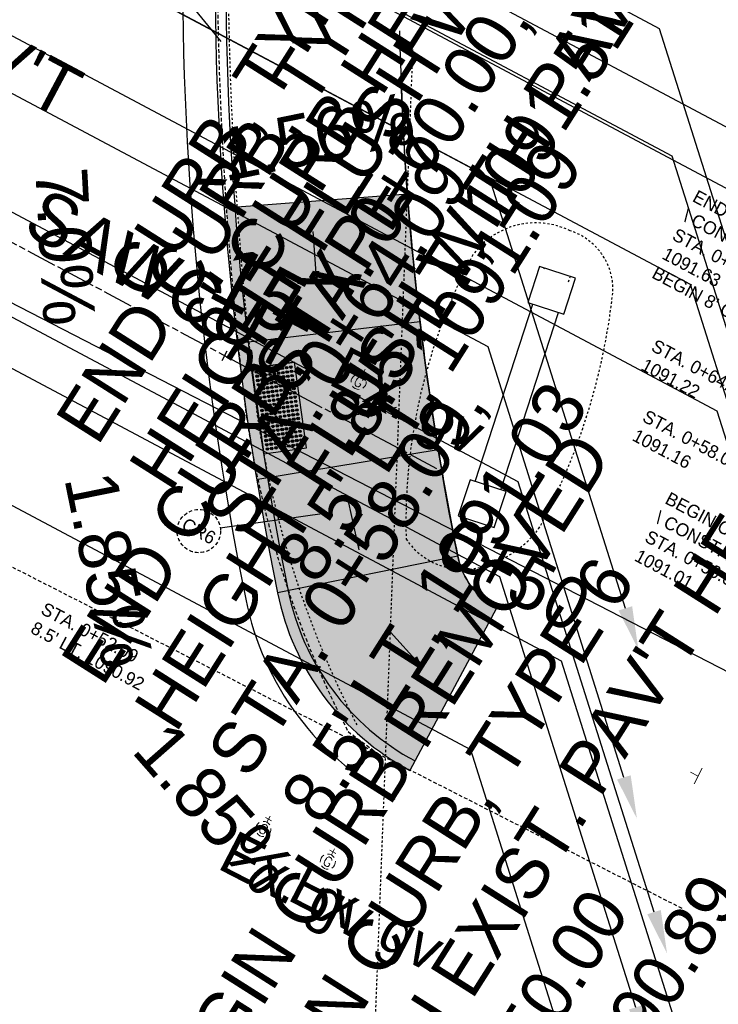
# Model space of a CAD drawing. Header units: feet. Extents: x 2250740 to 2250942, y 437386 to 437594.
# Tile 10 of 13: x 2250884 to 2250916, y 437457 to 437502. Entities that reach past the tile are written whole.
import ezdxf
from ezdxf import colors
from ezdxf.entities.mleader import LeaderData, LeaderLine
from ezdxf.math import Vec2, Vec3

# ---------------------------------------------------------------- set-up
doc = ezdxf.new("R2010")
doc.units = ezdxf.units.FT
doc.header["$MEASUREMENT"] = 0
for name, pattern in [('CL', [2, 0.3, -0.15, 1.4, -0.15]), ('OhDOT_USTN1', [0.055, 0.014, -0.041]), ('OhDOT_USTN2', [0.11, 0.069, -0.041]), ('OhDOT_USTN3', [0.22, 0.165, -0.055]), ('rowex', [0])]:
    doc.linetypes.add(name, pattern=pattern)
doc.layers.add('5PPBLDG-HAT', color=253, linetype='Continuous', transparency=0.6)
doc.layers.add('PV_P_Curb-Ramp', color=231, linetype='Continuous', transparency=0.5)
for name, color, linetype in [('DV_X_Section_VMS_Line', 6, 'OhDOT_USTN2'), ('GE_P_CL', 7, 'CL'), ('GE_P_CL_Text', 7, 'Continuous'), ('PF_P_Text', 7, 'Continuous'), ('PV_P_Curb', 120, 'Continuous'), ('PV_P_EOP', 7, 'Continuous'), ('PV_P_Saw_Cut_Line', 62, 'Continuous'), ('PV_P_Walk', 231, 'Continuous'), ('PV_X_Curb', 120, 'OhDOT_USTN1'), ('PV_X_EOP', 7, 'OhDOT_USTN3'), ('PV_X_Text', 7, 'Continuous'), ('RD_X_Cells', 7, 'Continuous'), ('RW_X_Fee_RW', 6, 'rowex'), ('SH_Border', 7, 'Continuous'), ('SN_X_Private', 40, 'Continuous'), ('SN_X_Public', 3, 'Continuous'), ('TX_P_20', 7, 'Continuous'), ('UT_X_Gas_Cells', 2, 'Continuous'), ('VG_X_Flower_Bed', 3, 'OhDOT_USTN1')]:
    doc.layers.add(name, color=color, linetype=linetype)
doc.styles.add('Slanted-Normal', font='font31.shx', dxfattribs={"height": 0.12})
doc.styles.get("Standard").update_dxf_attribs({"font": 'arial.ttf'})
doc.styles.add('Straight-Normal', font='font30.shx', dxfattribs={"height": 0.14})

# ---------------------------------------------------------------- blocks, each defined once
blk = doc.blocks.new('GV')
at = {"layer": 'UT_X_Gas_Cells', "color": 2, "linetype": 'Continuous', "lineweight": 0}
for p, q in [((0.0318, 0.1017), (-0.0318, 0.1017)), ((0, 0.07), (0, 0.1335))]:
    blk.add_line(p, q, dxfattribs=at)
at = {"layer": 'UT_X_Gas_Cells', "color": 2, "linetype": 'Continuous', "lineweight": 0, "flags": 128}
blk.add_lwpolyline([(0.0266, 0.0273), (0.0259, 0.0308), (0.0238, 0.0344), (0.0203, 0.0379), (0.0153, 0.0422), (0.0118, 0.0436), (0.0089, 0.0443), (0.0047, 0.045), (-0.0038, 0.045), (-0.0074, 0.0443), (-0.0095, 0.0436), (-0.0123, 0.0422), (-0.018, 0.0379), (-0.0215, 0.0329), (-0.0237, 0.0273), (-0.0251, 0.0195), (-0.0265, 0.0082), (-0.0265, -0.0067), (-0.0258, -0.0188), (-0.023, -0.028), (-0.0187, -0.0365), (-0.0152, -0.0393), (-0.0109, -0.0422), (-0.0031, -0.045), (0.0047, -0.045), (0.0125, -0.0436), (0.0153, -0.0422), (0.0181, -0.0407), (0.021, -0.0379), (0.0238, -0.0337), (0.0266, -0.0273), (0.0266, -0.0096), (0.0118, -0.0096)], dxfattribs=at)
at = {"layer": 'UT_X_Gas_Cells', "color": 2, "linetype": 'Continuous', "lineweight": 0, "extrusion": (0, 0, -1)}
blk.add_arc((0, 0), 0.07, 330.01836, 29.98164, dxfattribs=at)
at = {"layer": 'UT_X_Gas_Cells', "color": 2, "linetype": 'Continuous', "lineweight": 0}
for start, end in [(60.01836, 120.01574), (330.01836, 29.98164), (239.98426, 299.98164)]:
    blk.add_arc((0, 0), 0.07, start, end, dxfattribs=at)
blk = doc.blocks.new('SGN1P')
at = {"layer": 'SN_X_Public', "color": 3, "linetype": 'Continuous', "lineweight": 0}
for p, q in [((0, 0), (-0.08, 0)), ((0, 0.08), (0, -0.08))]:
    blk.add_line(p, q, dxfattribs=at)
blk = doc.blocks.new('HANDFEELERS')
at = {"layer": 'PV_P_Curb-Ramp'}
for p, q in [((0.521, 1.869), (2.517, 2.005)), ((0.793, -2.122), (2.788, -1.986))]:
    blk.add_line(p, q, dxfattribs=at)
for points in [[(0.793, -2.122), (0.521, 1.869)], [(2.788, -1.986), (2.517, 2.005)]]:
    blk.add_lwpolyline(points, dxfattribs=at)
for centre, radius in [((1.933, 1.765), 0.0583), ((2.132, 1.778), 0.0583), ((2.332, 1.792), 0.0583), ((2.332, 1.792), 0.03), ((0.735, 1.684), 0.0583), ((0.749, 1.484), 0.0583), ((0.735, 1.684), 0.03), ((0.749, 1.484), 0.03), ((0.935, 1.697), 0.0583), ((0.948, 1.498), 0.0583), ((0.935, 1.697), 0.03), ((0.948, 1.498), 0.03), ((1.134, 1.711), 0.0583), ((1.148, 1.511), 0.0583), ((1.161, 1.312), 0.0583), ((1.134, 1.711), 0.03), ((1.148, 1.511), 0.03), ((1.334, 1.724), 0.0583), ((1.348, 1.525), 0.0583), ((1.361, 1.325), 0.0583), ((1.334, 1.724), 0.03), ((1.348, 1.525), 0.03), ((1.534, 1.738), 0.0583), ((1.547, 1.538), 0.0583), ((1.561, 1.339), 0.0583), ((1.534, 1.738), 0.03), ((1.547, 1.538), 0.03), ((1.561, 1.339), 0.03), ((1.733, 1.751), 0.0583), ((1.747, 1.552), 0.0583), ((1.76, 1.352), 0.0583), ((1.733, 1.751), 0.03), ((1.747, 1.552), 0.03), ((1.76, 1.352), 0.03), ((1.946, 1.565), 0.0583), ((1.96, 1.366), 0.0583), ((1.933, 1.765), 0.03), ((1.946, 1.565), 0.03), ((1.96, 1.366), 0.03), ((2.146, 1.579), 0.0583), ((2.159, 1.379), 0.0583), ((2.132, 1.778), 0.03), ((2.146, 1.579), 0.03), ((2.159, 1.379), 0.03), ((2.345, 1.592), 0.0583), ((2.359, 1.393), 0.0583), ((2.345, 1.592), 0.03), ((2.359, 1.393), 0.03), ((0.762, 1.284), 0.0583), ((0.776, 1.085), 0.0583), ((0.789, 0.885), 0.0583), ((0.762, 1.284), 0.03), ((0.776, 1.085), 0.03), ((0.789, 0.885), 0.03), ((0.962, 1.298), 0.0583), ((0.975, 1.098), 0.0583), ((0.989, 0.899), 0.0583), ((0.962, 1.298), 0.03), ((0.975, 1.098), 0.03), ((0.989, 0.899), 0.03), ((1.175, 1.112), 0.0583), ((1.189, 0.912), 0.0583), ((1.161, 1.312), 0.03), ((1.175, 1.112), 0.03), ((1.189, 0.912), 0.03), ((1.375, 1.125), 0.0583), ((1.388, 0.926), 0.0583), ((1.361, 1.325), 0.03), ((1.375, 1.125), 0.03), ((1.388, 0.926), 0.03), ((1.574, 1.139), 0.0583), ((1.588, 0.939), 0.0583), ((1.574, 1.139), 0.03), ((1.588, 0.939), 0.03), ((1.774, 1.153), 0.0583), ((1.787, 0.953), 0.0583), ((1.774, 1.153), 0.03), ((1.787, 0.953), 0.03), ((1.973, 1.166), 0.0583), ((1.987, 0.967), 0.0583), ((1.973, 1.166), 0.03), ((1.987, 0.967), 0.03), ((2.173, 1.18), 0.0583), ((2.186, 0.98), 0.0583), ((2.173, 1.18), 0.03), ((2.186, 0.98), 0.03), ((2.372, 1.193), 0.0583), ((2.386, 0.994), 0.0583), ((2.372, 1.193), 0.03), ((2.386, 0.994), 0.03), ((0.803, 0.686), 0.0583), ((0.816, 0.486), 0.0583), ((0.803, 0.686), 0.03), ((0.816, 0.486), 0.03), ((1.003, 0.699), 0.0583), ((1.016, 0.5), 0.0583), ((1.003, 0.699), 0.03), ((1.016, 0.5), 0.03), ((1.202, 0.713), 0.0583), ((1.216, 0.513), 0.0583), ((1.202, 0.713), 0.03), ((1.216, 0.513), 0.03), ((1.402, 0.726), 0.0583), ((1.415, 0.527), 0.0583), ((1.402, 0.726), 0.03), ((1.415, 0.527), 0.03), ((1.601, 0.74), 0.0583), ((1.615, 0.54), 0.0583), ((1.601, 0.74), 0.03), ((1.615, 0.54), 0.03), ((1.801, 0.753), 0.0583), ((1.814, 0.554), 0.0583), ((1.801, 0.753), 0.03), ((1.814, 0.554), 0.03), ((2, 0.767), 0.0583), ((2.014, 0.567), 0.0583), ((2, 0.767), 0.03), ((2.014, 0.567), 0.03), ((2.2, 0.78), 0.0583), ((2.213, 0.581), 0.0583), ((2.2, 0.78), 0.03), ((2.213, 0.581), 0.03), ((2.399, 0.794), 0.0583), ((2.413, 0.594), 0.0583), ((2.399, 0.794), 0.03), ((2.413, 0.594), 0.03), ((0.83, 0.287), 0.0583), ((0.844, 0.087), 0.0583), ((0.83, 0.287), 0.03), ((0.844, 0.087), 0.03), ((1.03, 0.3), 0.0583), ((1.043, 0.101), 0.0583), ((1.03, 0.3), 0.03), ((1.043, 0.101), 0.03), ((1.229, 0.314), 0.0583), ((1.243, 0.114), 0.0583), ((1.229, 0.314), 0.03), ((1.243, 0.114), 0.03), ((1.429, 0.327), 0.0583), ((1.442, 0.128), 0.0583), ((1.429, 0.327), 0.03), ((1.442, 0.128), 0.03), ((1.628, 0.341), 0.0583), ((1.642, 0.141), 0.0583), ((1.655, -0.058), 0.0583), ((1.628, 0.341), 0.03), ((1.642, 0.141), 0.03), ((1.828, 0.354), 0.0583), ((1.841, 0.155), 0.0583), ((1.855, -0.045), 0.0583), ((1.828, 0.354), 0.03), ((1.841, 0.155), 0.03), ((2.027, 0.368), 0.0583), ((2.041, 0.168), 0.0583), ((2.054, -0.031), 0.0583), ((2.027, 0.368), 0.03), ((2.041, 0.168), 0.03), ((2.227, 0.381), 0.0583), ((2.24, 0.182), 0.0583), ((2.254, -0.018), 0.0583), ((2.227, 0.381), 0.03), ((2.24, 0.182), 0.03), ((2.254, -0.018), 0.03), ((2.426, 0.395), 0.0583), ((2.44, 0.195), 0.0583), ((2.453, -0.004), 0.0583), ((2.426, 0.395), 0.03), ((2.44, 0.195), 0.03), ((2.453, -0.004), 0.03), ((0.857, -0.112), 0.0583), ((0.871, -0.312), 0.0583), ((0.884, -0.511), 0.0583), ((0.857, -0.112), 0.03), ((0.871, -0.312), 0.03), ((1.057, -0.099), 0.0583), ((1.07, -0.298), 0.0583), ((1.084, -0.498), 0.0583), ((1.057, -0.099), 0.03), ((1.07, -0.298), 0.03), ((1.256, -0.085), 0.0583), ((1.27, -0.285), 0.0583), ((1.283, -0.484), 0.0583), ((1.256, -0.085), 0.03), ((1.27, -0.285), 0.03), ((1.283, -0.484), 0.03), ((1.456, -0.072), 0.0583), ((1.469, -0.271), 0.0583), ((1.483, -0.471), 0.0583), ((1.456, -0.072), 0.03), ((1.469, -0.271), 0.03), ((1.483, -0.471), 0.03), ((1.669, -0.258), 0.0583), ((1.682, -0.457), 0.0583), ((1.655, -0.058), 0.03), ((1.669, -0.258), 0.03), ((1.682, -0.457), 0.03), ((1.868, -0.244), 0.0583), ((1.882, -0.444), 0.0583), ((1.855, -0.045), 0.03), ((1.868, -0.244), 0.03), ((1.882, -0.444), 0.03), ((2.068, -0.231), 0.0583), ((2.081, -0.43), 0.0583), ((2.054, -0.031), 0.03), ((2.068, -0.231), 0.03), ((2.081, -0.43), 0.03), ((2.267, -0.217), 0.0583), ((2.281, -0.417), 0.0583), ((2.267, -0.217), 0.03), ((2.281, -0.417), 0.03), ((2.467, -0.204), 0.0583), ((2.48, -0.403), 0.0583), ((2.467, -0.204), 0.03), ((2.48, -0.403), 0.03), ((0.898, -0.711), 0.0583), ((0.911, -0.911), 0.0583), ((0.884, -0.511), 0.03), ((0.898, -0.711), 0.03), ((0.911, -0.911), 0.03), ((1.097, -0.697), 0.0583), ((1.111, -0.897), 0.0583), ((1.084, -0.498), 0.03), ((1.097, -0.697), 0.03), ((1.111, -0.897), 0.03), ((1.297, -0.684), 0.0583), ((1.31, -0.883), 0.0583), ((1.297, -0.684), 0.03), ((1.31, -0.883), 0.03), ((1.496, -0.67), 0.0583), ((1.51, -0.87), 0.0583), ((1.496, -0.67), 0.03), ((1.51, -0.87), 0.03), ((1.696, -0.657), 0.0583), ((1.709, -0.856), 0.0583), ((1.696, -0.657), 0.03), ((1.709, -0.856), 0.03), ((1.895, -0.643), 0.0583), ((1.909, -0.843), 0.0583), ((1.895, -0.643), 0.03), ((1.909, -0.843), 0.03), ((2.095, -0.63), 0.0583), ((2.108, -0.829), 0.0583), ((2.095, -0.63), 0.03), ((2.108, -0.829), 0.03), ((2.294, -0.616), 0.0583), ((2.308, -0.816), 0.0583), ((2.294, -0.616), 0.03), ((2.308, -0.816), 0.03), ((2.494, -0.603), 0.0583), ((2.507, -0.802), 0.0583), ((2.494, -0.603), 0.03), ((2.507, -0.802), 0.03), ((0.925, -1.11), 0.0583), ((0.938, -1.31), 0.0583), ((0.925, -1.11), 0.03), ((0.938, -1.31), 0.03), ((1.124, -1.097), 0.0583), ((1.138, -1.296), 0.0583), ((1.124, -1.097), 0.03), ((1.138, -1.296), 0.03), ((1.324, -1.083), 0.0583), ((1.337, -1.283), 0.0583), ((1.324, -1.083), 0.03), ((1.337, -1.283), 0.03), ((1.523, -1.069), 0.0583), ((1.537, -1.269), 0.0583), ((1.523, -1.069), 0.03), ((1.537, -1.269), 0.03), ((1.723, -1.056), 0.0583), ((1.736, -1.256), 0.0583), ((1.723, -1.056), 0.03), ((1.736, -1.256), 0.03), ((1.922, -1.042), 0.0583), ((1.936, -1.242), 0.0583), ((1.922, -1.042), 0.03), ((1.936, -1.242), 0.03), ((2.122, -1.029), 0.0583), ((2.135, -1.228), 0.0583), ((2.122, -1.029), 0.03), ((2.135, -1.228), 0.03), ((2.321, -1.015), 0.0583), ((2.335, -1.215), 0.0583), ((2.349, -1.414), 0.0583), ((2.321, -1.015), 0.03), ((2.335, -1.215), 0.03), ((2.521, -1.002), 0.0583), ((2.535, -1.201), 0.0583), ((2.548, -1.401), 0.0583), ((2.521, -1.002), 0.03), ((2.535, -1.201), 0.03), ((0.952, -1.509), 0.0583), ((0.965, -1.709), 0.0583), ((0.952, -1.509), 0.03), ((0.965, -1.709), 0.03), ((1.151, -1.496), 0.0583), ((1.165, -1.695), 0.0583), ((1.151, -1.496), 0.03), ((1.165, -1.695), 0.03), ((1.351, -1.482), 0.0583), ((1.364, -1.682), 0.0583), ((1.351, -1.482), 0.03), ((1.364, -1.682), 0.03), ((1.55, -1.469), 0.0583), ((1.564, -1.668), 0.0583), ((1.577, -1.868), 0.0583), ((1.55, -1.469), 0.03), ((1.564, -1.668), 0.03), ((1.75, -1.455), 0.0583), ((1.763, -1.655), 0.0583), ((1.777, -1.854), 0.0583), ((1.75, -1.455), 0.03), ((1.763, -1.655), 0.03), ((1.949, -1.442), 0.0583), ((1.963, -1.641), 0.0583), ((1.976, -1.841), 0.0583), ((1.949, -1.442), 0.03), ((1.963, -1.641), 0.03), ((1.976, -1.841), 0.03), ((2.149, -1.428), 0.0583), ((2.162, -1.628), 0.0583), ((2.176, -1.827), 0.0583), ((2.149, -1.428), 0.03), ((2.162, -1.628), 0.03), ((2.176, -1.827), 0.03), ((2.362, -1.614), 0.0583), ((2.376, -1.814), 0.0583), ((2.349, -1.414), 0.03), ((2.362, -1.614), 0.03), ((2.376, -1.814), 0.03), ((2.562, -1.601), 0.0583), ((2.575, -1.8), 0.0583), ((2.548, -1.401), 0.03), ((2.562, -1.601), 0.03), ((2.575, -1.8), 0.03), ((0.979, -1.908), 0.0583), ((0.979, -1.908), 0.03), ((1.178, -1.895), 0.0583), ((1.178, -1.895), 0.03), ((1.378, -1.881), 0.0583), ((1.378, -1.881), 0.03), ((1.577, -1.868), 0.03), ((1.777, -1.854), 0.03)]:
    blk.add_circle(centre, radius, dxfattribs=at)

msp = doc.modelspace()

# ---------------------------------------------------------------- hatches: boundary and pattern name
at = {"layer": '5PPBLDG-HAT'}
h = msp.add_hatch(color=256, dxfattribs=at)
h.dxf.hatch_style = 1
h.paths.add_polyline_path([(2250901.294, 437488.178), (2250901.526, 437494.16), (2250893.654, 437493.56, 0.008832), (2250894.196, 437487.327)])
h.paths.add_polyline_path([(2250897.528, 437492.597), (2250897.653, 437490.277), (2250898.552, 437490.325), (2250898.427, 437492.646)], flags=24)
h = msp.add_hatch(color=256, dxfattribs=at)
h.dxf.hatch_style = 1
h.paths.add_polyline_path([(2250901.531, 437494.16), (2250901.526, 437494.16), (2250901.294, 437488.178), (2250902.108, 437488.276, -0.010831)])
h = msp.add_hatch(color=256, dxfattribs=at)
h.dxf.hatch_style = 1
h.paths.add_polyline_path([(2250893.554, 437493.553), (2250893.155, 437493.522, 0.008837), (2250893.7, 437487.267), (2250894.165, 437487.323, -0.010831)])
h.paths.add_polyline_path([(2250892.701, 437487.268), (2250893.77, 437486.699), (2250894.264, 437487.626), (2250893.195, 437488.195)], flags=9)
h = msp.add_hatch(color=256, dxfattribs=at)
h.dxf.hatch_style = 1
h.paths.add_polyline_path([(2250894.165, 437487.323), (2250893.7, 437487.267, 0.00135), (2250893.803, 437486.314), (2250894.325, 437486.035, -0.002245)])
h.paths.add_polyline_path([(2250892.701, 437487.268), (2250893.77, 437486.699), (2250894.264, 437487.626), (2250893.195, 437488.195)], flags=9)
h = msp.add_hatch(color=256, dxfattribs=at)
h.dxf.hatch_style = 1
h.paths.add_polyline_path([(2250901.294, 437488.178), (2250894.196, 437487.327, 0.001727), (2250894.328, 437486.111), (2250896.312, 437486.39), (2250896.526, 437484.863), (2250901.073, 437482.442)])
h.paths.add_polyline_path([(2250899.111, 437485.407), (2250899.119, 437485.454), (2250899.144, 437485.51), (2250899.178, 437485.576), (2250899.21, 437485.623), (2250899.234, 437485.654), (2250899.257, 437485.675), (2250899.284, 437485.689), (2250899.326, 437485.696), (2250899.357, 437485.691), (2250899.401, 437485.668), (2250899.426, 437485.65), (2250899.442, 437485.631), (2250899.454, 437485.601), (2250899.465, 437485.565), (2250899.463, 437485.556), (2250899.462, 437485.577), (2250899.454, 437485.601), (2250899.442, 437485.631), (2250899.429, 437485.646), (2250899.418, 437485.655), (2250899.401, 437485.668), (2250899.363, 437485.688), (2250899.346, 437485.693), (2250899.335, 437485.694), (2250899.319, 437485.694), (2250899.284, 437485.689), (2250899.257, 437485.675), (2250899.234, 437485.654), (2250899.21, 437485.623), (2250899.178, 437485.576), (2250899.144, 437485.51), (2250899.119, 437485.454), (2250899.111, 437485.407), (2250899.11, 437485.359), (2250899.12, 437485.339), (2250899.132, 437485.316), (2250899.16, 437485.286), (2250899.195, 437485.268), (2250899.233, 437485.257), (2250899.249, 437485.256), (2250899.272, 437485.256), (2250899.284, 437485.262), (2250899.264, 437485.256), (2250899.249, 437485.256), (2250899.233, 437485.257), (2250899.195, 437485.268), (2250899.16, 437485.286), (2250899.132, 437485.316), (2250899.12, 437485.339), (2250899.11, 437485.359)], flags=16)
h.paths.add_polyline_path([(2250898.79, 437484.093), (2250901.305, 437484.608), (2250901.124, 437485.49), (2250898.61, 437484.975)], flags=9)
h.paths.add_polyline_path([(2250898.227, 437486.509), (2250900.523, 437485.326), (2250900.96, 437486.172), (2250898.663, 437487.356)], flags=24)
h = msp.add_hatch(color=256, dxfattribs=at)
h.dxf.hatch_style = 1
h.paths.add_polyline_path([(2250901.294, 437488.178), (2250894.196, 437487.327, 0.001727), (2250894.328, 437486.111), (2250896.312, 437486.39), (2250896.526, 437484.863), (2250901.073, 437482.442)])
h.paths.add_polyline_path([(2250899.16, 437485.286), (2250899.132, 437485.316), (2250899.12, 437485.339), (2250899.11, 437485.359), (2250899.111, 437485.407), (2250899.119, 437485.454), (2250899.144, 437485.51), (2250899.178, 437485.576), (2250899.21, 437485.623), (2250899.234, 437485.654), (2250899.257, 437485.675), (2250899.284, 437485.689), (2250899.326, 437485.696), (2250899.357, 437485.691), (2250899.401, 437485.668), (2250899.426, 437485.65), (2250899.442, 437485.631), (2250899.454, 437485.601), (2250899.465, 437485.565), (2250899.463, 437485.556), (2250899.462, 437485.577), (2250899.454, 437485.601), (2250899.442, 437485.631), (2250899.429, 437485.646), (2250899.418, 437485.655), (2250899.401, 437485.668), (2250899.363, 437485.688), (2250899.346, 437485.693), (2250899.335, 437485.694), (2250899.319, 437485.694), (2250899.284, 437485.689), (2250899.257, 437485.675), (2250899.234, 437485.654), (2250899.21, 437485.623), (2250899.178, 437485.576), (2250899.144, 437485.51), (2250899.119, 437485.454), (2250899.111, 437485.407), (2250899.11, 437485.359), (2250899.12, 437485.339), (2250899.132, 437485.316), (2250899.16, 437485.286), (2250899.195, 437485.268), (2250899.233, 437485.257), (2250899.249, 437485.256), (2250899.272, 437485.256), (2250899.284, 437485.262), (2250899.264, 437485.256), (2250899.249, 437485.256), (2250899.233, 437485.257), (2250899.195, 437485.268)], flags=16)
h.paths.add_polyline_path([(2250898.79, 437484.093), (2250901.305, 437484.608), (2250901.124, 437485.49), (2250898.61, 437484.975)], flags=9)
h.paths.add_polyline_path([(2250898.227, 437486.509), (2250900.523, 437485.326), (2250900.96, 437486.172), (2250898.663, 437487.356)], flags=24)
h = msp.add_hatch(color=256, dxfattribs=at)
h.dxf.hatch_style = 1
h.paths.add_polyline_path([(2250902.405, 437485.967, -0.004263), (2250902.108, 437488.276), (2250901.294, 437488.178), (2250901.073, 437482.442), (2250901.648, 437482.136, -0.037082)])
h = msp.add_hatch(color=256, dxfattribs=at)
h.dxf.hatch_style = 1
h.paths.add_polyline_path([(2250894.413, 437485.369, -0.001162), (2250894.325, 437486.035), (2250893.803, 437486.314, 0.001426), (2250893.917, 437485.307, 0.003152), (2250894.17, 437483.497), (2250894.696, 437483.226, -0.003821), (2250894.587, 437483.924, -0.002054)])
h = msp.add_hatch(color=256, dxfattribs=at)
h.dxf.hatch_style = 1
h.paths.add_polyline_path([(2250896.312, 437486.39), (2250894.331, 437486.111), (2250894.343, 437486.026), (2250896.526, 437484.863)])
h = msp.add_hatch(color=256, dxfattribs=at)
h.dxf.hatch_style = 1
h.paths.add_polyline_path([(2250896.526, 437484.863), (2250894.343, 437486.026), (2250894.74, 437483.203), (2250896.377, 437482.359), (2250896.869, 437482.429)])
h = msp.add_hatch(color=256, dxfattribs=at)
h.dxf.hatch_style = 1
h.paths.add_polyline_path([(2250902.405, 437485.967, 0.037082), (2250901.648, 437482.136), (2250901.669, 437482.124), (2250902.953, 437482.336, -0.006726)])
h = msp.add_hatch(color=256, dxfattribs=at)
h.dxf.hatch_style = 1
h.paths.add_polyline_path([(2250901.056, 437482.023), (2250901.073, 437482.442), (2250896.526, 437484.863), (2250896.869, 437482.429), (2250896.377, 437482.359), (2250898.005, 437481.521)])
h = msp.add_hatch(color=256, dxfattribs=at)
h.dxf.hatch_style = 1
h.paths.add_polyline_path([(2250894.846, 437482.368, -0.004706), (2250894.696, 437483.226), (2250894.17, 437483.497, 0.002115), (2250894.353, 437482.284, 0.007204), (2250894.617, 437480.962), (2250895.06, 437481.035, -0.002334)])
h = msp.add_hatch(color=256, dxfattribs=at)
h.dxf.hatch_style = 1
h.paths.add_polyline_path([(2250894.74, 437483.203), (2250894.888, 437482.15), (2250896.377, 437482.359)])
h = msp.add_hatch(color=256, dxfattribs=at)
h.dxf.hatch_style = 1
h.paths.add_polyline_path([(2250894.353, 437482.284, 0.011483), (2250895.526, 437475.729), (2250896.016, 437475.828, -0.000148), (2250895.999, 437475.912, -0.035223)])
h = msp.add_hatch(color=256, dxfattribs=at)
h.dxf.hatch_style = 1
h.paths.add_polyline_path([(2250898.005, 437481.521), (2250896.377, 437482.359), (2250894.887, 437482.15, 0.006098), (2250895.111, 437481.044)])
h = msp.add_hatch(color=256, dxfattribs=at)
h.dxf.hatch_style = 1
h.paths.add_polyline_path([(2250901.646, 437482.12), (2250901.056, 437482.023), (2250900.978, 437479.988), (2250901.467, 437479.736, -0.022682)])
h = msp.add_hatch(color=256, dxfattribs=at)
h.dxf.hatch_style = 1
h.paths.add_polyline_path([(2250901.669, 437482.124), (2250901.073, 437482.442), (2250901.056, 437482.023)])
h = msp.add_hatch(color=256, dxfattribs=at)
h.dxf.hatch_style = 1
h.paths.add_polyline_path([(2250903.119, 437481.352), (2250901.669, 437482.124), (2250901.646, 437482.12, 0.022682), (2250901.467, 437479.736), (2250903.617, 437478.628, -0.005072)])
h = msp.add_hatch(color=256, dxfattribs=at)
h.dxf.hatch_style = 1
h.paths.add_polyline_path([(2250902.953, 437482.336), (2250901.669, 437482.124), (2250903.119, 437481.352, -0.001827)])
h = msp.add_hatch(color=256, dxfattribs=at)
h.dxf.hatch_style = 1
h.paths.add_polyline_path([(2250898.005, 437481.521), (2250900.978, 437479.988), (2250901.056, 437482.023)])
h = msp.add_hatch(color=256, dxfattribs=at)
h.dxf.hatch_style = 1
h.paths.add_polyline_path([(2250898.005, 437481.521), (2250895.111, 437481.044, 0.028683), (2250896.52, 437475.93), (2250900.855, 437476.809), (2250900.978, 437479.988)])
h.paths.add_polyline_path([(2250899.123, 437480.244), (2250899.632, 437477.738), (2250900.514, 437477.917), (2250900.005, 437480.423)], flags=24)
h = msp.add_hatch(color=256, dxfattribs=at)
h.dxf.hatch_style = 1
h.paths.add_polyline_path([(2250895.06, 437481.035), (2250894.617, 437480.962, 0.028012), (2250895.999, 437475.912, -0.009012)])
h = msp.add_hatch(color=256, dxfattribs=at)
h.dxf.hatch_style = 1
h.paths.add_polyline_path([(2250895.111, 437481.044), (2250895.06, 437481.035, 0.009012), (2250895.999, 437475.912, 0.00046), (2250896.026, 437475.83), (2250896.52, 437475.93, -0.028683)])
h = msp.add_hatch(color=256, dxfattribs=at)
h.dxf.hatch_style = 1
h.paths.add_polyline_path([(2250902.639, 437477.17, -0.125073), (2250901.465, 437478.217, -0.014412), (2250901.467, 437479.736), (2250900.978, 437479.988), (2250900.855, 437476.809)])
h = msp.add_hatch(color=256, dxfattribs=at)
h.dxf.hatch_style = 1
h.paths.add_polyline_path([(2250902.639, 437477.17), (2250903.856, 437477.417, -0.002261), (2250903.617, 437478.628), (2250901.467, 437479.736, 0.014412), (2250901.465, 437478.217, 0.125073)])
h = msp.add_hatch(color=256, dxfattribs=at)
h.dxf.hatch_style = 1
h.paths.add_polyline_path([(2250905.642, 437475.023, -0.177016), (2250904.037, 437476.812, -0.114473), (2250902.639, 437477.17), (2250900.855, 437476.809), (2250900.545, 437468.796, 0.034279), (2250901.881, 437467.962)])
h.paths.add_polyline_path([(2250900.791, 437474.412), (2250902.478, 437472.491), (2250903.155, 437473.084), (2250901.467, 437475.006)], flags=24)
h = msp.add_hatch(color=256, dxfattribs=at)
h.dxf.hatch_style = 1
h.paths.add_polyline_path([(2250904.037, 437476.812, -0.045206), (2250903.856, 437477.417), (2250902.639, 437477.17, 0.114473)])
h = msp.add_hatch(color=256, dxfattribs=at)
h.dxf.hatch_style = 1
h.paths.add_polyline_path([(2250900.855, 437476.809), (2250896.52, 437475.93, 0.032982), (2250898.851, 437470.296, 0.04931), (2250900.545, 437468.796)])
h = msp.add_hatch(color=256, dxfattribs=at)
h.dxf.hatch_style = 1
h.paths.add_polyline_path([(2250896.016, 437475.828), (2250895.526, 437475.729, 0.136145), (2250898.435, 437470.01, -0.013004), (2250897.413, 437472.217, -0.084769)])
h = msp.add_hatch(color=256, dxfattribs=at)
h.dxf.hatch_style = 1
h.paths.add_polyline_path([(2250895.999, 437475.912, 0.000148), (2250896.016, 437475.828, 0.084769), (2250897.413, 437472.217, -0.021155)])
h = msp.add_hatch(color=256, dxfattribs=at)
h.dxf.hatch_style = 1
h.paths.add_polyline_path([(2250896.52, 437475.93), (2250896.026, 437475.83, 0.020695), (2250897.413, 437472.217, 0.052321), (2250898.851, 437470.296, -0.032982)])
h = msp.add_hatch(color=256, dxfattribs=at)
h.dxf.hatch_style = 1
h.paths.add_polyline_path([(2250900.545, 437468.796, -0.101894), (2250897.413, 437472.217, 0.013004), (2250898.435, 437470.01, 0.057741), (2250900.522, 437468.201)])
h = msp.add_hatch(color=256, dxfattribs=at)
h.dxf.hatch_style = 1
h.paths.add_polyline_path([(2250901.881, 437467.962, -0.034279), (2250900.545, 437468.796), (2250900.522, 437468.201, 0.019737), (2250901.325, 437467.698), (2250901.652, 437467.532)])

# ---------------------------------------------------------------- linework, layer by layer
msp.add_arc((2251037.637, 437504.528), 136.5, 186.83832, 191.45614, dxfattribs=at)
at = {"layer": 'DV_X_Section_VMS_Line'}
msp.add_line((2250899.571, 437443.59, 1083.62), (2250901.799, 437501.242, 1083.62), dxfattribs=at)
at = {"layer": 'GE_P_CL'}
msp.add_line((2250793.56, 437539.698), (2250903.119, 437481.352), dxfattribs=at)
at = {"layer": 'GE_P_CL_Text'}
for p, q in [((2250892.924, 437501.218, -434.067), (2250890.081, 437504.73, -78.653)), ((2250892.966, 437486.476, 1083.62), (2250893.201, 437486.917, 1083.62)), ((2250897.698, 437479.401, -461.387), (2250892.879, 437478.723, -78.653)), ((2250905.753, 437475.236), (2250905.516, 437474.796))]:
    msp.add_line(p, q, dxfattribs=at)
at = {"layer": 'GE_P_CL_Text', "linetype": 'OhDOT_USTN3'}
msp.add_circle((2250891.889, 437478.584), 1, dxfattribs=at)
at = {"layer": 'PF_P_Text'}
msp.add_lwpolyline([(2250905.642, 437475.023, -0.224015), (2250903.856, 437477.417, -0.04045), (2250901.237, 437499.31, 6.487506)], format="xyb", dxfattribs=at)
at = {"layer": 'PV_P_Curb'}
msp.add_lwpolyline([(2250893.144, 437505.981, 0.052548), (2250896.016, 437475.828, 0.224015), (2250901.881, 437467.962)], format="xyb", dxfattribs=at)
at = {"layer": 'PV_P_EOP'}
for centre, radius, start, end in [((2251037.637, 437504.528), 145, 179.37667, 191.45614), ((2250907.287, 437478.112), 12, 191.4561, 241.9627)]:
    msp.add_arc(centre, radius, start, end, dxfattribs=at)
at = {"layer": 'PV_P_Saw_Cut_Line'}
for centre, radius, start, end in [((2251037.637, 437504.528), 146.5, 178.72565, 191.45614), ((2250907.287, 437478.112), 13.5, 191.4561, 241.9627)]:
    msp.add_arc(centre, radius, start, end, dxfattribs=at)
at = {"layer": 'PV_P_Walk'}
for p, q in [((2250903.856, 437477.417), (2250895.526, 437475.729)), ((2250905.642, 437475.023), (2250901.646, 437467.521))]:
    msp.add_line(p, q, dxfattribs=at)
msp.add_lwpolyline([(2250901.166, 437501.703, 0.044842), (2250903.856, 437477.417, 0.224015), (2250905.642, 437475.023)], format="xyb", dxfattribs=at)
at = {"layer": 'PV_P_Walk', "elevation": 1087.653}
for points in [[(2250901.531, 437494.16), (2250893.056, 437493.515)], [(2250893.668, 437487.263), (2250902.108, 437488.276)]]:
    msp.add_lwpolyline(points, dxfattribs=at)
msp.add_lwpolyline([(2250894.888, 437482.15), (2250896.869, 437482.429), (2250896.312, 437486.39), (2250894.331, 437486.111)], close=True, dxfattribs=at)
at = {"layer": 'PV_P_Walk'}
msp.add_lwpolyline([(2250902.953, 437482.336), (2250894.617, 437480.962)], dxfattribs=at)
at = {"layer": 'PV_X_Curb'}
for centre, radius, start, end in [((2251070.363, 437505.799, 1091.096), 177.132, 179.71202, 187.0959), ((2250940.346, 437490.763, 1090.914), 46.268, 188.4919, 207.2946)]:
    msp.add_arc(centre, radius, start, end, dxfattribs=at)
at = {"layer": 'PV_X_EOP'}
for points, elevation in [([(2250914.218, 437461.138), (2250900.193, 437468.274), (2250838.928, 437499.553)], 1091.102), ([(2250898.786, 437469.316), (2250900.193, 437468.274)], 1090.914)]:
    msp.add_lwpolyline(points, dxfattribs=dict(at, elevation=elevation))
for centre, radius, start, end in [((2251070.363, 437505.799, 1091.096), 177.632, 179.62721, 187.0959), ((2250940.346, 437490.763, 1090.914), 46.768, 188.4919, 207.2946)]:
    msp.add_arc(centre, radius, start, end, dxfattribs=at)
at = {"layer": 'RW_X_Fee_RW'}
msp.add_line((2250867.615, 437497.183, 1083.62), (2250921.218, 437469.557, 1083.62), dxfattribs=at)
at = {"layer": 'SH_Border'}
for p, q in [((2250942.26, 437483.413), (2250792.211, 437563.321)), ((2250938.878, 437482.381), (2250793.242, 437559.939))]:
    msp.add_line(p, q, dxfattribs=at)
at = {"layer": 'SN_X_Private', "elevation": 1091.122}
for points in [[(2250907.089, 437489.155), (2250908.753, 437488.613), (2250909.294, 437490.278), (2250907.63, 437490.819)], [(2250903.879, 437479.287), (2250905.543, 437478.746), (2250906.084, 437480.41), (2250904.42, 437480.951)]]:
    msp.add_lwpolyline(points, close=True, dxfattribs=at)
for points in [[(2250904.658, 437480.874), (2250907.327, 437489.078)], [(2250905.846, 437480.487), (2250908.515, 437488.691)]]:
    msp.add_lwpolyline(points, dxfattribs=at)
at = {"layer": 'TX_P_20', "linetype": 'ByBlock', "lineweight": -2, "elevation": 1083.62}
for points in [[(2250897.336, 437490.072), (2250897.168, 437492.431)], [(2250898.7, 437483.884), (2250901.025, 437484.319)], [(2250899.301, 437477.718), (2250898.79, 437480.027)], [(2250902.201, 437472.309), (2250900.61, 437474.059)]]:
    msp.add_lwpolyline(points, dxfattribs=at)
at = {"layer": 'TX_P_20'}
for points in [[(2250897.467, 437490.597, 1083.62), (2250897.337, 437490.107, 1083.62), (2250897.301, 437490.613, 1083.62)], [(2250899.175, 437484.144, 1083.62), (2250898.734, 437483.894, 1083.62), (2250899.232, 437483.987, 1083.62)], [(2250899.354, 437478.256, 1083.62), (2250899.297, 437477.752, 1083.62), (2250899.188, 437478.247, 1083.62)], [(2250901.98, 437472.802, 1083.62), (2250902.181, 437472.337, 1083.62), (2250901.84, 437472.712, 1083.62)]]:
    msp.add_solid(points, dxfattribs=at)
at = {"layer": 'VG_X_Flower_Bed', "elevation": 1091.122}
for points in [[(2250907.854, 437490.699), (2250907.868, 437490.742)], [(2250908.973, 437490.098), (2250909.057, 437490.355)]]:
    msp.add_lwpolyline(points, dxfattribs=at)
at = {"layer": 'VG_X_Flower_Bed'}
for centre, radius, start, end in [((2250907.461, 437489.238, 1091.18), 3.596, 63.9217, 144.0451), ((2250908.177, 437489.754, 1090.841), 2.849, 358.4584, 72.331), ((2250927.821, 437478.954, 1090.676), 26.366, 151.9563, 181.6023), ((2250881.82, 437492.766, 1090.765), 29.368, 331.3482, 353.9623), ((2250903.695, 437481.679, 1090.904), 4.914, 287.3354, 322.4606), ((2250904.111, 437480.004, 1090.952), 3.193, 214.036, 289.1685)]:
    msp.add_arc(centre, radius, start, end, dxfattribs=at)

# ---------------------------------------------------------------- block references
at = {"layer": '5PPBLDG-HAT', "rotation": 4.12113213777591}
msp.add_blockref('HANDFEELERS', (2250893.945, 437484.209, 1087.653), dxfattribs=at)
at = {"layer": 'RD_X_Cells', "xscale": 5, "yscale": 5, "zscale": 5}
for name, p, rotation in [('GV', (2250899.277, 437485.479, 1091.462), 332.7346172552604), ('SGN1P', (2250914.958, 437467.262, 1091.007), 332.7346172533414), ('GV', (2250894.872, 437464.812, 1091.152), 332.7346172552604), ('GV', (2250897.852, 437463.303, 1091.146), 332.7346172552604)]:
    msp.add_blockref(name, p, dxfattribs=dict(at, rotation=rotation))

# ---------------------------------------------------------------- texts
at = {"layer": 'GE_P_CL_Text', "style": 'Slanted-Normal'}
for s, insert, char_height, width, attachment_point, rotation in [("BEGIN CURB, TYPE 6\\PHEIGHT FLUSH WITH PAV'T\\PSTA. 14+53.03\\P5.0' RT, 1091.06", (2250844.082, 437510.116), 2.4, 57.4825, 7, 331.967), ("END CURB, TYPE 6\\PHEIGHT FLUSH WITH PAV'T\\PSTA. 0+64.09, \\P8.5' LT, 1091.09", (2250885.182, 437483.755, 1083.627), 2.4, 57.4825, 1, 57.6177), ('CURB, TYPE 6\\P6" CURB HEIGHT\\PSTA. 0+70.00, \\P8.5\' LT, 1091.51', (2250887.537, 437490.386, 1083.627), 2.4, 57.4825, 1, 57.6177), ("END CURB, TYPE 6\\PHEIGHT FLUSH WITH PAV'T\\PSTA. 0+58.09, \\P8.5' LT, 1091.03", (2250885.422, 437472.628), 2.4, 57.4825, 1, 57.6177), ('1.56%', (2250893.109, 437494.703, 1083.62), 2.4, 57.4825, 7, 11.5788), ('SAWCUT', (2250883.663, 437492.371, 1083.62), 2.4, 57.4825, 7, 331.967), ('7.0%', (2250886.725, 437495.456, 1083.62), 2.4, 57.4825, 1, 273.0821), ("END CURB RAMP, TYPE 2B\\P\\\\ CONST. EAST WALK\\PSTA. 0+70.00\\P1091.63\\PBEGIN 8' CONC SIDEWALK", (2250914.936, 437494.379), 0.6, 11.78531, 1, 331.9627), ('15', (2250894.023, 437488.462, 1083.62), 2.8, 30.81744, 8, 331.9627), ('STA. 0+64.09\\P1091.22', (2250913.025, 437487.476, -1087.653), 0.6, 12.54213, 1, 331.9627), ("BEGIN CURB REMOVED\\PBEGIN CURB, TYPE 6\\PMATCH EXIST. PAV'T HEIGHT\\PSTA. 0+50.00\\P8.5' LT, 1090.89", (2250889.13, 437452.041, 1083.627), 2.4, 57.4825, 1, 57.6177), ('STA. 0+58.09\\P1091.16', (2250912.62, 437484.213, -1087.653), 0.6, 12.54213, 1, 331.9627), ('1.85%', (2250888.018, 437481.495, 1083.62), 2.4, 57.4825, 1, 281.4768), ('BEGIN CURB RAMP, TYPE 2B\\P\\\\ CONST. EAST WALK\\PSTA. 0+50.00\\P1091.01', (2250913.666, 437480.418), 0.6, 12.54213, 1, 331.9627), ('0+50', (2250905.883, 437475.482), 2.4, 30.81744, 8, 331.9627), ('CR6', (2250891.889, 437478.584), 0.6, 14.37063, 5, 331.9627), ("STA. 0+52.09\\P8.5' LT, 1090.92", (2250884.82, 437475.319, 3.449), 0.6, 12.54213, 1, 331.9627), ('1.85%', (2250890.533, 437469.978, 1083.62), 2.4, 57.4825, 1, 311.2801)]:
    msp.add_mtext(s, dxfattribs=dict(at, insert=insert, char_height=char_height, width=width, attachment_point=attachment_point, rotation=rotation))
at = {"layer": 'PV_X_Text', "char_height": 2, "width": 725.59682, "attachment_point": 1, "rotation": 332.7346, "style": 'Straight-Normal'}
for insert in [(2250898.717, 437487.188, 1087.653), (2250893.599, 437464.799, 1087.653), (2250896.83, 437463.346, 1087.653)]:
    msp.add_mtext('Ex. gv', dxfattribs=dict(at, insert=insert))

# ---------------------------------------------------------------- leaders
at = {"layer": 'TX_P_20'}
ml = msp.add_multileader_mtext('Standard', dxfattribs=at)
ml.set_content('', color=256)
ml.set_leader_properties()
ml.build(insert=Vec2(0, 0))
ml.multileader.update_dxf_attribs({"dogleg_length": 2.2, "arrow_head_size": 2, "scale": 20})
ctx = ml.context
ctx.base_point, ctx.scale, ctx.char_height, ctx.arrow_head_size, ctx.landing_gap_size, ctx.plane_origin, ctx.plane_x_axis, ctx.plane_y_axis = Vec3(2250874.344, 437522.485, 1087.653), 20, 2, 2, 1.8, Vec3(2250868.134, 437480.861, 1087.653), Vec3(-0.882677, 0.46998), Vec3(-0.46998, -0.882677)
notes = []
notes.append((ctx, [(1, (1, 1, 0), (2250913.182, 437501.806, 1087.653), (-0.882677, 0.46998), 44, [(0, [(2250920.063, 437480.001, 1087.653)], 0, [])])]))
ctx.mtext.insert, ctx.mtext.text_direction, ctx.mtext.rotation, ctx.mtext.flow_direction = Vec3(2250872.286, 437522.448, 1087.653), Vec3(-0.882677, 0.46998), -3.141517, 5
ml = msp.add_multileader_mtext('Standard', dxfattribs=at)
ml.set_content('', color=256)
ml.set_leader_properties()
ml.build(insert=Vec2(0, 0))
ml.multileader.update_dxf_attribs({"dogleg_length": 2.2, "arrow_head_size": 2, "scale": 20})
ctx = ml.context
ctx.base_point, ctx.scale, ctx.char_height, ctx.arrow_head_size, ctx.landing_gap_size, ctx.plane_origin, ctx.plane_x_axis, ctx.plane_y_axis = Vec3(2250874.921, 437516.6), 20, 2, 2, 1.8, Vec3(2250868.711, 437474.976), Vec3(-0.882677, 0.46998), Vec3(-0.46998, -0.882677)
notes.append((ctx, [(1, (1, 1, 0), (2250913.759, 437495.921), (-0.882677, 0.46998), 44, [(0, [(2250920.639, 437474.117)], 0, [])])]))
ctx.mtext.insert, ctx.mtext.text_direction, ctx.mtext.rotation, ctx.mtext.flow_direction = Vec3(2250872.862, 437516.564), Vec3(-0.882677, 0.46998), -3.141517, 5
ml = msp.add_multileader_mtext('Standard', dxfattribs=at)
ml.set_content('', color=256)
ml.set_leader_properties()
ml.build(insert=Vec2(0, 0))
ml.multileader.update_dxf_attribs({"dogleg_length": 2.2, "arrow_head_size": 2, "scale": 20})
ctx = ml.context
ctx.base_point, ctx.scale, ctx.char_height, ctx.arrow_head_size, ctx.landing_gap_size, ctx.plane_origin, ctx.plane_x_axis, ctx.plane_y_axis = Vec3(2250866.482, 437515.588, 1087.653), 20, 2, 2, 1.8, Vec3(2250860.272, 437473.964, 1087.653), Vec3(-0.882677, 0.46998), Vec3(-0.46998, -0.882677)
notes.append((ctx, [(1, (1, 1, 0), (2250905.319, 437494.909, 1087.653), (-0.882677, 0.46998), 44, [(0, [(2250912.2, 437473.104, 1087.653)], 0, [])])]))
ctx.mtext.insert, ctx.mtext.text_direction, ctx.mtext.rotation, ctx.mtext.flow_direction = Vec3(2250864.423, 437515.552, 1087.653), Vec3(-0.882677, 0.46998), -3.141517, 5
ml = msp.add_multileader_mtext('Standard', dxfattribs=at)
ml.set_content('', color=256)
ml.set_leader_properties()
ml.build(insert=Vec2(0, 0))
ml.multileader.update_dxf_attribs({"dogleg_length": 2.2, "arrow_head_size": 2, "scale": 20})
ctx = ml.context
ctx.base_point, ctx.scale, ctx.char_height, ctx.arrow_head_size, ctx.landing_gap_size, ctx.plane_origin, ctx.plane_x_axis, ctx.plane_y_axis = Vec3(2250875.766, 437510.661), 20, 2, 2, 1.8, Vec3(2250869.556, 437469.036), Vec3(-0.882677, 0.46998), Vec3(-0.46998, -0.882677)
notes.append((ctx, [(1, (1, 1, 0), (2250914.604, 437489.981), (-0.882677, 0.46998), 44, [(0, [(2250921.484, 437468.177)], 0, [])])]))
ctx.mtext.insert, ctx.mtext.text_direction, ctx.mtext.rotation, ctx.mtext.flow_direction = Vec3(2250873.707, 437510.624), Vec3(-0.882677, 0.46998), -3.141517, 5
ml = msp.add_multileader_mtext('Standard', dxfattribs=at)
ml.set_content('', color=256)
ml.set_leader_properties()
ml.build(insert=Vec2(0, 0))
ml.multileader.update_dxf_attribs({"dogleg_length": 2.2, "arrow_head_size": 2, "scale": 20})
ctx = ml.context
ctx.base_point, ctx.scale, ctx.char_height, ctx.arrow_head_size, ctx.landing_gap_size, ctx.plane_origin, ctx.plane_x_axis, ctx.plane_y_axis = Vec3(2250866.415, 437507.775, 1087.653), 20, 2, 2, 1.8, Vec3(2250860.205, 437466.151, 1087.653), Vec3(-0.882677, 0.46998), Vec3(-0.46998, -0.882677)
notes.append((ctx, [(1, (1, 1, 0), (2250905.253, 437487.096, 1087.653), (-0.882677, 0.46998), 44, [(0, [(2250912.133, 437465.291, 1087.653)], 0, [])])]))
ctx.mtext.insert, ctx.mtext.text_direction, ctx.mtext.rotation, ctx.mtext.flow_direction = Vec3(2250864.356, 437507.739, 1087.653), Vec3(-0.882677, 0.46998), -3.141517, 5
ml = msp.add_multileader_mtext('Standard', dxfattribs=at)
ml.set_content('', color=256)
ml.set_leader_properties()
ml.build(insert=Vec2(0, 0))
ml.multileader.update_dxf_attribs({"dogleg_length": 2.2, "arrow_head_size": 2, "scale": 20})
ctx = ml.context
ctx.base_point, ctx.scale, ctx.char_height, ctx.arrow_head_size, ctx.landing_gap_size, ctx.plane_origin, ctx.plane_x_axis, ctx.plane_y_axis = Vec3(2250877.004, 437504.804, 1087.653), 20, 2, 2, 1.8, Vec3(2250870.794, 437463.18, 1087.653), Vec3(-0.882677, 0.46998), Vec3(-0.46998, -0.882677)
notes.append((ctx, [(1, (1, 1, 0), (2250915.842, 437484.125, 1087.653), (-0.882677, 0.46998), 44, [(0, [(2250922.722, 437462.321, 1087.653)], 0, [])])]))
ctx.mtext.insert, ctx.mtext.text_direction, ctx.mtext.rotation, ctx.mtext.flow_direction = Vec3(2250874.945, 437504.768, 1087.653), Vec3(-0.882677, 0.46998), -3.141517, 5
ml = msp.add_multileader_mtext('Standard', dxfattribs=at)
ml.set_content('', color=256)
ml.set_leader_properties()
ml.build(insert=Vec2(0, 0))
ml.multileader.update_dxf_attribs({"dogleg_length": 2.2, "arrow_head_size": 2, "scale": 20})
ctx = ml.context
ctx.base_point, ctx.scale, ctx.char_height, ctx.arrow_head_size, ctx.landing_gap_size, ctx.plane_origin, ctx.plane_x_axis, ctx.plane_y_axis = Vec3(2250867.806, 437501.547), 20, 2, 2, 1.8, Vec3(2250861.596, 437459.923), Vec3(-0.882677, 0.46998), Vec3(-0.46998, -0.882677)
notes.append((ctx, [(1, (1, 1, 0), (2250906.644, 437480.868), (-0.882677, 0.46998), 44, [(0, [(2250913.524, 437459.063)], 0, [])])]))
ctx.mtext.insert, ctx.mtext.text_direction, ctx.mtext.rotation, ctx.mtext.flow_direction = Vec3(2250865.747, 437501.51), Vec3(-0.882677, 0.46998), -3.141517, 5
ml = msp.add_multileader_mtext('Standard', dxfattribs=at)
ml.set_content('', color=256)
ml.set_leader_properties()
ml.build(insert=Vec2(0, 0))
ml.multileader.update_dxf_attribs({"dogleg_length": 2.2, "arrow_head_size": 2, "scale": 20})
ctx = ml.context
ctx.base_point, ctx.scale, ctx.char_height, ctx.arrow_head_size, ctx.landing_gap_size, ctx.plane_origin, ctx.plane_x_axis, ctx.plane_y_axis = Vec3(2250866.959, 437497.144), 20, 2, 2, 1.8, Vec3(2250860.749, 437455.519), Vec3(-0.882677, 0.46998), Vec3(-0.46998, -0.882677)
notes.append((ctx, [(1, (1, 1, 0), (2250905.797, 437476.465), (-0.882677, 0.46998), 44, [(0, [(2250912.678, 437454.66)], 0, [])])]))
ctx.mtext.insert, ctx.mtext.text_direction, ctx.mtext.rotation, ctx.mtext.flow_direction = Vec3(2250864.901, 437497.107), Vec3(-0.882677, 0.46998), -3.141517, 5
ml = msp.add_multileader_mtext('Standard', dxfattribs=at)
ml.set_content('', color=256)
ml.set_leader_properties()
ml.build(insert=Vec2(0, 0))
ml.multileader.update_dxf_attribs({"dogleg_length": 2.2, "arrow_head_size": 2, "scale": 20})
ctx = ml.context
ctx.base_point, ctx.scale, ctx.char_height, ctx.arrow_head_size, ctx.landing_gap_size, ctx.plane_origin, ctx.plane_x_axis, ctx.plane_y_axis = Vec3(2250869.81, 437493.251), 20, 2, 2, 1.8, Vec3(2250863.6, 437451.627), Vec3(-0.882677, 0.46998), Vec3(-0.46998, -0.882677)
notes.append((ctx, [(1, (1, 1, 0), (2250908.648, 437472.572), (-0.882677, 0.46998), 44, [(0, [(2250915.528, 437450.768)], 0, [])])]))
ctx.mtext.insert, ctx.mtext.text_direction, ctx.mtext.rotation, ctx.mtext.flow_direction = Vec3(2250867.751, 437493.215), Vec3(-0.882677, 0.46998), -3.141517, 5
ml = msp.add_multileader_mtext('Standard', dxfattribs=at)
ml.set_content('', color=256)
ml.set_leader_properties()
ml.build(insert=Vec2(0, 0))
ml.multileader.update_dxf_attribs({"dogleg_length": 2.2, "arrow_head_size": 2, "scale": 20})
ctx = ml.context
ctx.base_point, ctx.scale, ctx.char_height, ctx.arrow_head_size, ctx.landing_gap_size, ctx.plane_origin, ctx.plane_x_axis, ctx.plane_y_axis = Vec3(2250865.618, 437489.15), 20, 2, 2, 1.8, Vec3(2250859.408, 437447.525), Vec3(-0.882677, 0.46998), Vec3(-0.46998, -0.882677)
notes.append((ctx, [(1, (1, 1, 0), (2250904.456, 437468.47), (-0.882677, 0.46998), 44, [(0, [(2250911.336, 437446.666)], 0, [])])]))
ctx.mtext.insert, ctx.mtext.text_direction, ctx.mtext.rotation, ctx.mtext.flow_direction = Vec3(2250863.559, 437489.113), Vec3(-0.882677, 0.46998), -3.141517, 5
for ctx, leaders in notes:
    for number, flags, end, landing, length, lines in leaders:
        leader = LeaderData()
        leader.index, (leader.has_last_leader_line, leader.has_dogleg_vector, leader.attachment_direction) = number, flags
        leader.last_leader_point, leader.dogleg_vector, leader.dogleg_length = Vec3(end), Vec3(landing), length
        for number, points, colour, breaks in lines:
            line = LeaderLine()
            line.index, line.vertices, line.color, line.breaks = number, Vec3.list(points), colors.encode_raw_color(colour), breaks
            leader.lines.append(line)
        ctx.leaders.append(leader)

doc.saveas('drawing.dxf')
